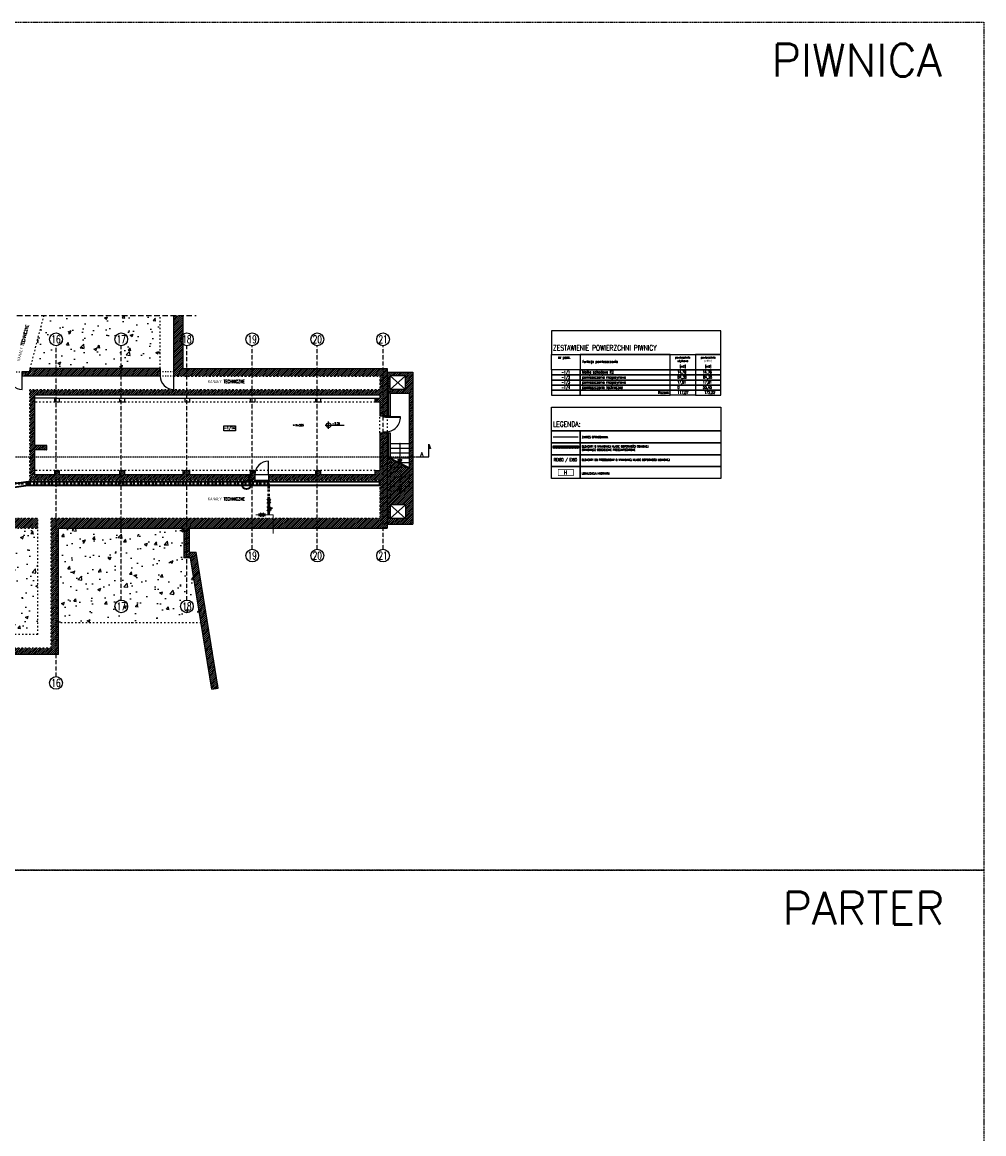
# Model space of a CAD drawing. Header units: millimetres. Extents: x 167273 to 188273, y -125105 to -88145.
# Tile 210 of 210: x 177103 to 182773, y -95659 to -89105. Entities that reach past the tile are written whole.
import ezdxf
from ezdxf.enums import TextEntityAlignment as Align

# ---------------------------------------------------------------- set-up
doc = ezdxf.new("R2010")
doc.units = ezdxf.units.MM
for name, pattern in [('ACAD_ISO03W100', [30, 12, -18]), ('ACAD_ISO07W100', [3, 0, -3]), ('ACAD_ISO10W100', [18, 12, -3, 0, -3]), ('BORDER2', [0.875, 0.25, -0.125, 0.25, -0.125, 0, -0.125]), ('DASHED', [0.75, 0.5, -0.25]), ('HIDDEN', [9.525, 6.35, -3.175])]:
    doc.linetypes.add(name, pattern=pattern)
for name, color, linetype in [('!_ppoz', 10, 'Continuous'), ('a-op_leader', 9, 'Continuous'), ('a-op_text', 9, 'Continuous'), ('a-osie', 1, 'ACAD_ISO10W100'), ('a-poziomy', 9, 'Continuous'), ('b-cienka', 9, 'Continuous'), ('b-drzwi', 6, 'Continuous'), ('b-izolacja', 8, 'BATTING'), ('b-przerywana1', 9, 'ACAD_ISO03W100'), ('b-przerywana2', 2, 'ACAD_ISO03W100'), ('b-widokowa', 7, 'Continuous'), ('b-ściany', 2, 'Continuous'), ('h-hatch', 8, 'Continuous'), ('opis text', 9, 'Continuous')]:
    doc.layers.add(name, color=color, linetype=linetype)
doc.layers.add('!zakres', color=7, linetype='ACAD_ISO03W100', lineweight=60, true_color=0x8a14ff)
for name, color, linetype, lineweight in [('El-koryta_puszki', 10, 'Continuous', 35), ('IS_woda_ppoż', 141, 'BORDER2', 20), ('IS_woda_zimna', 5, 'Continuous', 30)]:
    doc.layers.add(name, color=color, linetype=linetype, lineweight=lineweight)
doc.layers.add('x-revclouds', color=190, linetype='HIDDEN', plot=False)
doc.styles.add('PPAB_100', font='romans.shx', dxfattribs={"width": 0.7, "height": 12})
doc.styles.add('PPAB_50', font='romans.shx', dxfattribs={"width": 0.7, "height": 8})
doc.linetypes.add('BATTING', pattern='A,0.0001,-0.1,[134,ltypeshp.shx,S=0.1,R=0,X=-0.1,Y=0],-0.2,[134,ltypeshp.shx,S=0.1,R=180,X=0.1,Y=0],-0.1', length=0.4001)
pattern_1 = [(50, (15000, -5000), (182.18467, -15.93909), [19.05, -209.55]), (355, (15000, -5000), (-35.24283, 191.05664), [15.24, -167.64]), (100.451, (15015.18, -5001.33), (146.9425, 175.11669), [16.19, -178.09]), (46.1842, (15000, -4949.2), (271.07904, -42.04233), [28.575, -314.325]), (96.6356, (15022.6, -4952.7), (237.40423, 247.42556), [24.285, -267.135]), (351.184, (15000, -4949.2), (237.4046, 247.4251), [22.86, -251.46]), (21, (15025.4, -4961.9), (151.61488, -102.26552), [19.05, -209.55]), (326, (15025.4, -4961.9), (61.80203, 184.18797), [15.24, -167.64]), (71.4514, (15038.03, -4970.42), (213.41649, 81.92286), [16.19, -178.09]), (37.5, (15000, -5000), (3.088603, 84.55504), [0, -165.608, 0, -170.18, 0, -168.275]), (7.5, (15000, -5000), (66.819663, 100.180575), [0, -97.028, 0, -161.798, 0, -64.135]), (327.5, (14943.36, -5000), (135.590595, -5.728744), [0, -63.5, 0, -198.12, 0, -262.89]), (317.5, (14917.96, -5000), (148.12918, 25.42649), [0, -82.55, 0, -131.572, 0, -186.69])]
pattern_2 = [(45, (0, -5000), (-5.61266008, 5.61266008), [])]

# ---------------------------------------------------------------- blocks, each defined once
blk = doc.blocks.new('kotapozioma')
for p, q in [((49315.1, 119.4), (49395.1, 119.4)), ((49330.1, 104.4), (49330.1, 134.4))]:
    blk.add_line(p, q)
blk.add_circle((49330.1, 119.4), 10)
at = {"layer": 'opis text', "style": 'PPAB_50'}
for tag, p in [('ZNAK', (49345.1, 119.4)), ('WARTOSC', (49355.1, 119.4))]:
    blk.add_attdef(tag, text='', height=9, dxfattribs=at).set_placement(p, align=Align.BOTTOM_LEFT)

msp = doc.modelspace()

# ---------------------------------------------------------------- hatches: boundary and pattern name
at = {"layer": '!_ppoz'}
h = msp.add_hatch(dxfattribs=at)
h.set_pattern_fill('ANSI31', color=256, style=0)
h.set_pattern_definition([(45, (2004.945, 3748.3068), (-2.24506403, 2.24506403), [])])
h.paths.add_polyline_path([(180383.44, -91602.09), (180233.44, -91602.09), (180233.44, -91617.09), (180383.44, -91617.09)])
at = {"layer": 'a-poziomy', "ltscale": 0.5}
for points in [[(178701.76, -91480.82, 1), (178706.76, -91480.82, 1)], [(179511.44, -91618.05), (179501.44, -91593.05), (179501.44, -91618.05)]]:
    msp.add_hatch(color=256, dxfattribs=at).paths.add_polyline_path(points)
at = {"layer": 'b-cienka'}
h = msp.add_hatch(color=256, dxfattribs=at)
h.paths.add_polyline_path([(179329.31, -91702.17), (179329.44, -91702.39), (179340.94, -91682.48), (179329.31, -91682.48)])
h.paths.add_polyline_path([(179329.31, -91682.48), (179317.94, -91682.48), (179329.31, -91702.17)])
h = msp.add_hatch(color=256, dxfattribs=at)
h.paths.add_polyline_path([(179329.31, -91870.17), (179329.44, -91870.39), (179340.94, -91850.48), (179329.31, -91850.48)])
h.paths.add_polyline_path([(179329.31, -91850.48), (179317.94, -91850.48), (179329.31, -91870.17)])
at = {"layer": 'h-hatch', "ltscale": 0.5}
h = msp.add_hatch(dxfattribs=at)
h.set_pattern_fill('AR-CONC', color=256, style=0)
h.set_pattern_definition([(50, (0, -5000), (182.18467, -15.93909), [19.05, -209.55]), (355, (0, -5000), (-35.24283, 191.05664), [15.24, -167.64]), (100.451, (15.18, -5001.33), (146.9425, 175.11669), [16.19, -178.09]), (46.1842, (0, -4949.2), (271.07904, -42.04233), [28.575, -314.325]), (96.6356, (22.6, -4952.7), (237.40423, 247.42556), [24.285, -267.135]), (351.184, (0, -4949.2), (237.4046, 247.4251), [22.86, -251.46]), (21, (25.4, -4961.9), (151.61488, -102.26552), [19.05, -209.55]), (326, (25.4, -4961.9), (61.80203, 184.18797), [15.24, -167.64]), (71.4514, (38.03, -4970.42), (213.41649, 81.92286), [16.19, -178.09]), (37.5, (0, -5000), (3.088603, 84.555039), [0, -165.608, 0, -170.18, 0, -168.275]), (7.5, (0, -5000), (66.819663, 100.180575), [0, -97.028, 0, -161.798, 0, -64.135]), (327.5, (-56.64, -5000), (135.590595, -5.728744), [0, -63.5, 0, -198.12, 0, -262.89]), (317.5, (-82.04, -5000), (148.12918, 25.42649), [0, -82.55, 0, -131.572, 0, -186.69])])
h.paths.add_polyline_path([(177916.44, -90834.89), (177231.29, -90834.89), (177150.45, -91145.89), (177916.44, -91145.89)])
at = {"layer": 'h-hatch'}
h = msp.add_hatch(dxfattribs=at)
h.set_pattern_fill('ANSI31', color=256, scale=2.5, style=0)
h.set_pattern_definition(pattern_2)
h.paths.add_polyline_path([(179211.44, -91145.89), (178051.44, -91145.89), (178051.44, -90834.89), (177996.44, -90834.89), (177996.44, -91190.89), (179211.44, -91190.89)])
h = msp.add_hatch(dxfattribs=at)
h.set_pattern_fill('ANSI31', color=256, scale=2.5, style=0)
h.set_pattern_definition(pattern_2)
h.paths.add_polyline_path([(177916.44, -91145.89), (177150.45, -91145.89), (177138.75, -91190.89), (177916.44, -91190.89)])
h = msp.add_hatch(dxfattribs=at)
h.set_pattern_fill('ANSI31', color=256, scale=2.5, style=0)
h.set_pattern_definition(pattern_2)
h.paths.add_polyline_path([(179254.44, -91168.89), (179254.44, -91145.89), (179211.44, -91145.89), (179211.44, -91190.89), (179211.44, -91271.89), (177148.44, -91271.89), (177148.44, -91804.89), (178475.44, -91804.89), (178475.44, -91772.89), (178475.44, -91747.89), (178449.44, -91747.89), (178449.44, -91772.89), (178089.44, -91772.89), (178089.44, -91747.89), (178051.44, -91747.89), (178051.44, -91772.89), (177705.44, -91772.89), (177705.44, -91747.89), (177679.44, -91747.89), (177679.44, -91772.89), (177321.44, -91772.89), (177321.44, -91747.89), (177296.44, -91747.89), (177296.44, -91772.89), (177178.44, -91772.89), (177178.44, -91626.89), (177248.44, -91626.89), (177248.44, -91600.89), (177178.44, -91600.89), (177178.44, -91303.89), (179211.44, -91303.89), (179211.44, -91320.89), (179185.44, -91320.89), (179185.44, -91345.89), (179211.44, -91345.89), (179211.44, -91425.89), (179254.44, -91425.89)])
h = msp.add_hatch(dxfattribs=at)
h.set_pattern_fill('ANSI31', color=256, scale=2.5, style=0)
h.set_pattern_definition(pattern_2)
h.paths.add_polyline_path([(177117.05, -91165.89), (177103.26, -91165.89), (177103.26, -91190.89), (177117.05, -91190.89)])
h.paths.add_polyline_path([(177125.92, -91165.89), (177117.05, -91165.89), (177117.05, -91190.84), (177125.92, -91190.84)])
h.paths.add_polyline_path([(177133.83, -91165.89), (177125.92, -91165.89), (177125.92, -91190.84), (177133.83, -91190.84)])
h.paths.add_polyline_path([(177145.25, -91165.89), (177133.83, -91165.89), (177133.83, -91190.89), (177138.75, -91190.89)])
h = msp.add_hatch(dxfattribs=at)
h.set_pattern_fill('ANSI31', color=256, scale=2.5, style=0)
h.set_pattern_definition([(45, (15000, -5000), (-5.61266008, 5.61266008), [])])
h.paths.add_polyline_path([(179407.44, -91168.89), (179254.44, -91168.89), (179254.44, -91292.39), (179273.44, -91292.39), (179385.44, -91292.39), (179385.44, -91730.39), (179385.44, -91735.39), (179273.44, -91679.39), (179273.44, -91950.89), (179363.44, -91950.89), (179363.44, -92030.89), (179273.44, -92030.89), (179273.44, -91950.89), (179273.44, -91679.39), (179254.44, -91669.89), (179254.44, -92064.89), (179407.44, -92064.89)])
h.paths.add_polyline_path([(179363.44, -91270.64), (179273.44, -91270.64), (179273.44, -91190.64), (179363.44, -91190.64)], flags=16)
h = msp.add_hatch(dxfattribs=at)
h.set_pattern_fill('ANSI31', color=256, scale=2.5, style=0)
h.set_pattern_definition(pattern_2)
h.paths.add_polyline_path([(179254.44, -91524.89), (179211.44, -91524.89), (179211.44, -91747.89), (179185.44, -91747.89), (179185.44, -91772.89), (178861.44, -91772.89), (178861.44, -91747.89), (178835.44, -91747.89), (178835.44, -91772.89), (178555.44, -91772.89), (178555.44, -91804.89), (179211.44, -91804.89), (179211.44, -92028.89), (177274.44, -92028.89), (177274.44, -92794.89), (175744.44, -92794.89), (175744.44, -92248.89), (175776.44, -92248.89), (175776.44, -92028.89), (175328.24, -92028.89), (175328.24, -92085.89), (175743.44, -92085.89), (175743.44, -92212.89), (175700.44, -92212.89), (175700.44, -93184.89), (175744.44, -93184.89), (175744.44, -92832.89), (177316.44, -92832.89), (177316.44, -92087.89), (178055.44, -92087.89), (178055.44, -92261.89), (178095.82, -92261.89), (178221.98, -93037.01), (178259.49, -93030.9), (178128.95, -92228.89), (178088.44, -92228.89), (178088.44, -92087.89), (179254.44, -92087.89), (179254.44, -92064.89)])
h = msp.add_hatch(dxfattribs=at)
h.set_pattern_fill('ANSI31', color=256, scale=2.5, style=0)
h.set_pattern_definition(pattern_2)
h.paths.add_polyline_path([(176148.94, -92028.89), (175856.44, -92028.89), (175856.44, -92087.89), (176148.94, -92087.89)])
h.paths.add_polyline_path([(176528.44, -92028.89), (176148.94, -92028.89), (176148.94, -92087.89), (176528.44, -92087.89)])
h.paths.add_polyline_path([(176916.44, -92028.89), (176528.44, -92028.89), (176528.44, -92087.89), (176916.44, -92087.89)])
h.paths.add_polyline_path([(177194.44, -92028.89), (176916.44, -92028.89), (176916.44, -92087.89), (177194.44, -92087.89)])
at = {"layer": 'h-hatch', "ltscale": 0.5}
h = msp.add_hatch(dxfattribs=at)
h.set_pattern_fill('AR-CONC', color=256, style=0)
h.set_pattern_definition(pattern_1)
h.paths.add_polyline_path([(177194.44, -92087.89), (175856.44, -92087.89), (175856.44, -92714.89), (177194.44, -92714.89)])
h.paths.add_polyline_path([(176487.44, -92289.89), (176487.44, -92203.89), (176573.44, -92203.89), (176573.44, -92289.89)], flags=16)
h.paths.add_polyline_path([(176546.44, -92262.89), (176514.44, -92262.89), (176514.44, -92230.89), (176546.44, -92230.89)], flags=0)
h.paths.add_polyline_path([(176873.44, -92289.89), (176873.44, -92203.89), (176959.44, -92203.89), (176959.44, -92289.89)], flags=16)
h.paths.add_polyline_path([(176187.44, -92289.89), (176101.44, -92289.89), (176101.44, -92203.89), (176187.44, -92203.89)], flags=0)
h.paths.add_polyline_path([(176900.44, -92262.89), (176900.44, -92230.89), (176932.44, -92230.89), (176932.44, -92262.89)], flags=0)
h.paths.add_polyline_path([(176160.44, -92262.89), (176128.44, -92262.89), (176128.44, -92230.89), (176160.44, -92230.89)], flags=0)
h.paths.add_polyline_path([(176187.44, -92203.89), (176101.44, -92203.89), (176101.44, -92289.89), (176187.44, -92289.89)], flags=16)
h.paths.add_polyline_path([(176573.44, -92203.89), (176487.44, -92203.89), (176487.44, -92289.89), (176573.44, -92289.89)], flags=0)
h.paths.add_polyline_path([(176959.44, -92203.89), (176873.44, -92203.89), (176873.44, -92289.89), (176959.44, -92289.89)], flags=0)
h = msp.add_hatch(dxfattribs=at)
h.set_pattern_fill('AR-CONC', color=256, style=0)
h.set_pattern_definition(pattern_1)
h.paths.add_polyline_path([(178095.82, -92261.89), (178055.44, -92261.89), (178055.44, -92087.89), (177316.44, -92087.89), (177316.44, -92645.89), (178158.33, -92645.89)])
at = {"layer": 'IS_woda_ppoż', "lineweight": 50}
h = msp.add_hatch(color=256, dxfattribs=at)
h.dxf.hatch_style = 1
h.paths.add_polyline_path([(178565.77, -91915.81), (178549.1, -91915.81), (178557.44, -91928.67)])

# ---------------------------------------------------------------- linework, layer by layer
at = {"layer": '!_ppoz'}
msp.add_lwpolyline([(180233.44, -91602.09), (180383.44, -91602.09), (180383.44, -91617.09), (180233.44, -91617.09)], close=True, dxfattribs=at)
at = {"layer": '!_ppoz', "const_width": 3}
msp.add_lwpolyline([(180263.44, -91740.84), (180263.44, -91778.34), (180353.44, -91778.34), (180353.44, -91740.84)], close=True, dxfattribs=at)
at = {"layer": '!zakres', "linetype": 'DASHED', "ltscale": 60, "const_width": 8, "flags": 128}
msp.add_lwpolyline([(180233.44, -91549.59), (180383.44, -91549.59)], dxfattribs=at)
at = {"layer": 'a-op_leader'}
for points in [[(180223.44, -91064.89), (181223.44, -91064.89), (181223.44, -90924.89), (180223.44, -90924.89)], [(180223.44, -91064.89), (180393.44, -91064.89), (180393.44, -91154.59), (180223.44, -91154.59)], [(180393.44, -91154.59), (180923.44, -91154.59), (180923.44, -91064.89), (180393.44, -91064.89)], [(180923.44, -91064.89), (181073.44, -91064.89), (181073.44, -91154.59), (180923.44, -91154.59)], [(181073.44, -91154.59), (181223.44, -91154.59), (181223.44, -91064.89), (181073.44, -91064.89)], [(180223.44, -91184.59), (180393.44, -91184.59), (180393.44, -91154.59), (180223.44, -91154.59)], [(180393.44, -91184.59), (180923.44, -91184.59), (180923.44, -91154.59), (180393.44, -91154.59)], [(180923.44, -91154.59), (181073.44, -91154.59), (181073.44, -91184.59), (180923.44, -91184.59)], [(181073.44, -91184.59), (181223.44, -91184.59), (181223.44, -91154.59), (181073.44, -91154.59)], [(180223.44, -91214.59), (180393.44, -91214.59), (180393.44, -91184.59), (180223.44, -91184.59)], [(180223.44, -91244.59), (180393.44, -91244.59), (180393.44, -91214.59), (180223.44, -91214.59)], [(180393.44, -91214.59), (180923.44, -91214.59), (180923.44, -91184.59), (180393.44, -91184.59)], [(180393.44, -91244.59), (180923.44, -91244.59), (180923.44, -91214.59), (180393.44, -91214.59)], [(180923.44, -91184.59), (181073.44, -91184.59), (181073.44, -91214.59), (180923.44, -91214.59)], [(180923.44, -91214.59), (181073.44, -91214.59), (181073.44, -91244.59), (180923.44, -91244.59)], [(181073.44, -91214.59), (181223.44, -91214.59), (181223.44, -91184.59), (181073.44, -91184.59)], [(181073.44, -91244.59), (181223.44, -91244.59), (181223.44, -91214.59), (181073.44, -91214.59)], [(180223.44, -91274.59), (180393.44, -91274.59), (180393.44, -91244.59), (180223.44, -91244.59)], [(180223.44, -91304.59), (180393.44, -91304.59), (180393.44, -91274.59), (180223.44, -91274.59)], [(180393.44, -91274.59), (180923.44, -91274.59), (180923.44, -91244.59), (180393.44, -91244.59)], [(180393.44, -91304.59), (180923.44, -91304.59), (180923.44, -91274.59), (180393.44, -91274.59)], [(180923.44, -91244.59), (181073.44, -91244.59), (181073.44, -91274.59), (180923.44, -91274.59)], [(180923.44, -91274.59), (181073.44, -91274.59), (181073.44, -91304.59), (180923.44, -91304.59)], [(181073.44, -91274.59), (181223.44, -91274.59), (181223.44, -91244.59), (181073.44, -91244.59)], [(181073.44, -91304.59), (181223.44, -91304.59), (181223.44, -91274.59), (181073.44, -91274.59)], [(180223.44, -91374.59), (181223.44, -91374.59), (181223.44, -91514.59), (180223.44, -91514.59)], [(180223.44, -91514.59), (180393.44, -91514.59), (180393.44, -91584.59), (180223.44, -91584.59)], [(180393.44, -91514.59), (181223.44, -91514.59), (181223.44, -91584.59), (180393.44, -91584.59)], [(180223.44, -91584.59), (180393.44, -91584.59), (180393.44, -91654.59), (180223.44, -91654.59)], [(180393.44, -91584.59), (181223.44, -91584.59), (181223.44, -91654.59), (180393.44, -91654.59)], [(180223.44, -91654.59), (180393.44, -91654.59), (180393.44, -91724.59), (180223.44, -91724.59)], [(180393.44, -91654.59), (181223.44, -91654.59), (181223.44, -91724.59), (180393.44, -91724.59)], [(180223.44, -91724.59), (180393.44, -91724.59), (180393.44, -91794.59), (180223.44, -91794.59)], [(180393.44, -91724.59), (181223.44, -91724.59), (181223.44, -91794.59), (180393.44, -91794.59)]]:
    msp.add_lwpolyline(points, close=True, dxfattribs=at)
at = {"layer": 'a-op_text', "ltscale": 0.5}
msp.add_lwpolyline([(178291.25, -91514.57), (178291.25, -91484.57), (178361.25, -91484.57), (178361.25, -91514.57)], close=True, dxfattribs=at)
at = {"layer": 'a-osie', "ltscale": 2}
for p, q in [((177302.44, -92962.89), (177302.44, -91011.89)), ((177687.44, -92511.89), (177687.44, -91011.89)), ((178074.44, -92511.89), (178074.44, -91011.89)), ((178459.44, -92211.89), (178459.44, -91011.89)), ((178843.44, -92211.89), (178843.44, -91011.89)), ((179231.44, -92211.89), (179231.44, -91011.89))]:
    msp.add_line(p, q, dxfattribs=at)
at = {"layer": 'a-osie', "linetype": 'Continuous'}
for centre in [(177302.44, -90974.39), (177687.44, -90974.39), (178074.44, -90974.39), (178459.44, -90974.39), (178843.44, -90974.39), (179231.44, -90974.39), (178459.44, -92249.39), (178843.44, -92249.39), (179231.44, -92249.39), (177687.44, -92549.39), (178074.44, -92549.39), (177302.44, -93000.39)]:
    msp.add_circle(centre, 37.5, dxfattribs=at)
at = {"layer": 'a-poziomy', "ltscale": 0.5}
msp.add_lwpolyline([(179426.44, -91668.05), (179501.44, -91668.05), (179501.44, -91593.05), (179511.44, -91618.05), (179501.44, -91618.05)], dxfattribs=at)
at = {"layer": 'a-poziomy', "linetype": 'ACAD_ISO07W100', "ltscale": 4}
msp.add_lwpolyline([(179426.44, -91668.05), (171936.94, -91668.05), (171936.94, -91957.57), (170836.98, -91957.57)], dxfattribs=at)
at = {"layer": 'a-poziomy', "ltscale": 0.5}
msp.add_circle((178704.26, -91480.82), 2.5, dxfattribs=at)
at = {"layer": 'b-cienka'}
msp.add_line((179329.44, -91590.39), (179329.44, -91702.39), dxfattribs=at)
for points in [[(179317.94, -91682.48), (179340.94, -91682.48), (179329.44, -91702.39)], [(179317.94, -91850.48), (179340.94, -91850.48), (179329.44, -91870.39)]]:
    msp.add_lwpolyline(points, close=True, dxfattribs=at)
msp.add_circle((179329.44, -91590.39), 3, dxfattribs=at)
at = {"layer": 'b-drzwi'}
for p, q in [((177103.26, -91270.89), (177103.26, -91190.89)), ((177996.44, -91270.89), (177996.44, -91190.89)), ((178555.44, -91772.89), (178555.44, -91692.89)), ((178555.44, -91772.89), (178555.44, -91692.89))]:
    msp.add_line(p, q, dxfattribs=at)
for points in [[(179244.94, -91430.89), (179244.94, -91425.89), (179234.94, -91425.89), (179234.94, -91430.89)], [(179244.94, -91430.89), (179244.94, -91433.89), (179334.44, -91433.89), (179334.44, -91430.89)], [(179234.94, -91524.89), (179234.94, -91519.89), (179244.94, -91519.89), (179244.94, -91524.89)]]:
    msp.add_lwpolyline(points, close=True, dxfattribs=at)
for centre, radius, start, end in [((177103.26, -91190.9), 80, 179.998948, 270.001052), ((177996.44, -91190.89), 80, 180, 270), ((179245.79, -91431.24), 88.65, 269.345763, 0.270989), ((178555.44, -91772.89), 80, 90, 180), ((178555.44, -91772.89), 80, 90, 180)]:
    msp.add_arc(centre, radius, start, end, dxfattribs=at)
at = {"layer": 'b-izolacja', "ltscale": 22}
for p, q in [((179263.94, -91292.39), (179263.94, -91425.89)), ((179263.94, -91524.89), (179263.94, -91669.64))]:
    msp.add_line(p, q, dxfattribs=at)
at = {"layer": 'b-przerywana1', "ltscale": 0.7}
for p, q in [((177150.45, -91145.89), (177231.29, -90834.89)), ((177916.44, -91145.89), (177916.44, -90834.89)), ((179185.44, -91345.89), (177178.44, -91345.89)), ((179211.44, -91524.89), (179211.44, -91425.89)), ((179254.44, -91425.89), (179254.44, -91524.89)), ((179185.44, -91747.89), (177178.44, -91747.89)), ((179329.44, -91702.39), (179273.44, -91702.39)), ((179385.44, -91730.39), (179273.44, -91730.39)), ((179329.44, -91702.39), (179329.44, -91870.39)), ((179385.44, -91758.39), (179273.44, -91758.39)), ((179385.44, -91786.39), (179273.44, -91786.39)), ((179385.44, -91814.39), (179273.44, -91814.39)), ((179385.44, -91842.39), (179273.44, -91842.39)), ((179385.44, -91870.39), (179273.44, -91870.39)), ((177194.44, -92714.89), (177194.44, -92087.89)), ((178158.33, -92645.89), (177316.44, -92645.89)), ((177194.44, -92714.89), (175856.44, -92714.89))]:
    msp.add_line(p, q, dxfattribs=at)
at = {"layer": 'b-przerywana1', "ltscale": 0.5}
for p, q in [((177023.26, -91165.89), (177103.26, -91165.89)), ((177996.44, -91165.78), (177916.44, -91165.78)), ((177996.44, -91190.84), (177916.44, -91190.84))]:
    msp.add_line(p, q, dxfattribs=at)
at = {"layer": 'b-przerywana1', "linetype": 'HIDDEN', "ltscale": 5}
msp.add_lwpolyline([(176881.93, -90834.89), (178129.44, -90834.89)], dxfattribs=at)
at = {"layer": 'b-przerywana2', "ltscale": 0.7}
for p, q in [((177996.44, -91190.89), (179211.44, -91190.89)), ((179211.44, -91190.89), (179211.44, -91271.89)), ((179211.44, -91271.89), (177148.44, -91271.89)), ((177148.44, -91804.89), (177148.44, -91271.89)), ((179273.44, -91674.39), (179273.44, -91950.89)), ((179385.44, -91730.39), (179385.44, -91870.39)), ((177148.44, -91804.89), (178475.44, -91804.89)), ((178555.44, -91804.89), (179211.44, -91804.89)), ((179211.44, -91804.89), (179211.44, -92028.89)), ((175856.44, -92028.89), (177194.44, -92028.89)), ((177194.44, -92087.89), (177194.44, -92028.89)), ((177274.44, -92794.89), (177274.44, -92028.89)), ((177274.44, -92028.89), (179211.44, -92028.89)), ((175856.44, -92087.89), (177194.44, -92087.89)), ((177274.44, -92794.89), (175744.44, -92794.89))]:
    msp.add_line(p, q, dxfattribs=at)
at = {"layer": 'b-widokowa'}
for p, q in [((179205.44, -91145.89), (179254.44, -91145.89)), ((179254.44, -91168.89), (179254.44, -91425.89)), ((179273.44, -91292.39), (179254.44, -91292.39)), ((177296.44, -91320.89), (177178.44, -91320.89)), ((177321.44, -91320.89), (177679.44, -91320.89)), ((177705.44, -91320.89), (178063.44, -91320.89)), ((178089.44, -91320.89), (178449.44, -91320.89)), ((178475.44, -91320.89), (178835.44, -91320.89)), ((178861.44, -91320.89), (179185.44, -91320.89)), ((179254.44, -91524.89), (179254.44, -92064.89)), ((179385.44, -91590.39), (179273.44, -91590.39)), ((179385.44, -91618.39), (179273.44, -91618.39)), ((179385.44, -91646.39), (179273.44, -91646.39)), ((179385.44, -91674.39), (179273.44, -91674.39)), ((179385.44, -91702.39), (179329.44, -91702.39)), ((178475.44, -91804.89), (178555.44, -91804.89))]:
    msp.add_line(p, q, dxfattribs=at)
at = {"layer": 'b-widokowa', "ltscale": 0.7}
msp.add_line((178555.44, -91772.89), (178475.44, -91772.89), dxfattribs=at)
at = {"layer": 'b-ściany'}
for p, q in [((177996.44, -91190.89), (177996.44, -90834.89)), ((178051.44, -91145.89), (178051.44, -90834.89)), ((177150.45, -91145.89), (177138.75, -91190.89)), ((177916.44, -91145.89), (177150.45, -91145.89)), ((177916.44, -91145.89), (177916.44, -91190.89)), ((177145.25, -91165.89), (177103.26, -91165.89)), ((177103.26, -91190.89), (177103.26, -91165.89)), ((177138.75, -91190.89), (177103.26, -91190.89)), ((177916.44, -91190.89), (177138.75, -91190.89)), ((179273.44, -91292.39), (179273.44, -91425.89)), ((179273.44, -91292.39), (179273.44, -91425.89)), ((179211.44, -91303.89), (177178.44, -91303.89)), ((177178.44, -91600.89), (177178.44, -91303.89)), ((177296.44, -91345.89), (177296.44, -91320.89)), ((177296.44, -91320.89), (177321.44, -91320.89)), ((177321.44, -91345.89), (177296.44, -91345.89)), ((177321.44, -91320.89), (177321.44, -91345.89)), ((177679.44, -91345.89), (177679.44, -91320.89)), ((177679.44, -91320.89), (177705.44, -91320.89)), ((177705.44, -91345.89), (177679.44, -91345.89)), ((177705.44, -91320.89), (177705.44, -91345.89)), ((178063.44, -91345.89), (178063.44, -91320.89)), ((178063.44, -91320.89), (178089.44, -91320.89)), ((178089.44, -91345.89), (178063.44, -91345.89)), ((178089.44, -91320.89), (178089.44, -91345.89)), ((178449.44, -91345.89), (178449.44, -91320.89)), ((178449.44, -91320.89), (178475.44, -91320.89)), ((178475.44, -91345.89), (178449.44, -91345.89)), ((178475.44, -91320.89), (178475.44, -91345.89)), ((178835.44, -91345.89), (178835.44, -91320.89)), ((178835.44, -91320.89), (178861.44, -91320.89)), ((178861.44, -91345.89), (178835.44, -91345.89)), ((178861.44, -91320.89), (178861.44, -91345.89)), ((179185.44, -91345.89), (179185.44, -91320.89)), ((179185.44, -91320.89), (179211.44, -91320.89)), ((179211.44, -91345.89), (179185.44, -91345.89)), ((179211.44, -91425.89), (179273.44, -91425.89)), ((179211.44, -91524.89), (179273.44, -91524.89)), ((179273.44, -91524.89), (179273.44, -91674.39)), ((179273.44, -91524.89), (179273.44, -91674.39)), ((177248.44, -91600.89), (177178.44, -91600.89)), ((177248.44, -91626.89), (177248.44, -91600.89)), ((177178.44, -91772.89), (177178.44, -91626.89)), ((177248.44, -91626.89), (177178.44, -91626.89)), ((177296.44, -91772.89), (177296.44, -91747.89)), ((177296.44, -91747.89), (177321.44, -91747.89)), ((177321.44, -91747.89), (177321.44, -91772.89)), ((177679.44, -91772.89), (177679.44, -91747.89)), ((177679.44, -91747.89), (177705.44, -91747.89)), ((177705.44, -91747.89), (177705.44, -91772.89)), ((178051.44, -91772.89), (178051.44, -91747.89)), ((178051.44, -91747.89), (178089.44, -91747.89)), ((178089.44, -91747.89), (178089.44, -91772.89)), ((178449.44, -91772.89), (178449.44, -91747.89)), ((178449.44, -91747.89), (178475.44, -91747.89)), ((178475.44, -91747.89), (178475.44, -91772.89)), ((178835.44, -91772.89), (178835.44, -91747.89)), ((178835.44, -91747.89), (178861.44, -91747.89)), ((178861.44, -91747.89), (178861.44, -91772.89)), ((179185.44, -91772.89), (179185.44, -91747.89)), ((179185.44, -91747.89), (179211.44, -91747.89)), ((177296.44, -91772.89), (177178.44, -91772.89)), ((177679.44, -91772.89), (177321.44, -91772.89)), ((178051.44, -91772.89), (177705.44, -91772.89)), ((178449.44, -91772.89), (178089.44, -91772.89)), ((178475.44, -91772.89), (178475.44, -91804.89)), ((178835.44, -91772.89), (178555.44, -91772.89)), ((178555.44, -91772.89), (178555.44, -91804.89)), ((179185.44, -91772.89), (178861.44, -91772.89)), ((177316.44, -92832.89), (177316.44, -92087.89)), ((177316.44, -92087.89), (178055.44, -92087.89)), ((178088.44, -92087.89), (178088.44, -92228.89)), ((178088.44, -92087.89), (179254.44, -92087.89)), ((178095.82, -92261.89), (178055.44, -92261.89)), ((178088.44, -92228.89), (178128.95, -92228.89)), ((178221.98, -93037.01), (178095.82, -92261.89)), ((178259.49, -93030.9), (178128.95, -92228.89)), ((177316.44, -92832.89), (175744.44, -92832.89)), ((178221.98, -93037.01), (178259.49, -93030.9))]:
    msp.add_line(p, q, dxfattribs=at)
at = {"layer": 'b-ściany', "ltscale": 0.5}
for p, q in [((178051.44, -91145.89), (179254.44, -91145.89)), ((179254.44, -91145.89), (179254.44, -91168.89)), ((179363.44, -91190.64), (179273.44, -91190.64)), ((179273.44, -91270.64), (179273.44, -91190.64)), ((179363.44, -91270.64), (179363.44, -91190.64)), ((179363.44, -91270.64), (179273.44, -91270.64)), ((179211.44, -91303.89), (179211.44, -91320.89)), ((179211.44, -91345.89), (179211.44, -91425.89)), ((179211.44, -91524.89), (179211.44, -91747.89)), ((179254.44, -91664.89), (179385.44, -91730.39)), ((179254.44, -91669.89), (179385.44, -91735.39)), ((179363.44, -91950.89), (179273.44, -91950.89)), ((179273.44, -91950.89), (179273.44, -92030.89)), ((179363.44, -91950.89), (179363.44, -92030.89)), ((179254.44, -92064.89), (179407.44, -92064.89)), ((179254.44, -92064.89), (179254.44, -92087.89)), ((179363.44, -92030.89), (179273.44, -92030.89)), ((178055.44, -92087.89), (178055.44, -92261.89))]:
    msp.add_line(p, q, dxfattribs=at)
for points in [[(179254.44, -91168.89), (179407.44, -91168.89), (179407.44, -92064.89)], [(179273.44, -91292.39), (179385.44, -91292.39)], [(179273.44, -91292.39), (179385.44, -91292.39), (179385.44, -91720.39)], [(179273.44, -91292.39), (179385.44, -91292.39)], [(179273.44, -91292.39), (179385.44, -91292.39), (179385.44, -91730.39)]]:
    msp.add_lwpolyline(points, dxfattribs=at)
at = {"layer": 'El-koryta_puszki'}
for points in [[(176838.44, -91878.15), (177138.44, -91834.89), (177138.44, -91814.89), (176838.44, -91858.15)], [(177138.44, -91834.89), (179211.44, -91834.89), (179211.44, -91814.89), (177138.44, -91814.89)]]:
    msp.add_lwpolyline(points, close=True, dxfattribs=at)
msp.add_circle((178425.44, -91833.64), 25, dxfattribs=at)
at = {"layer": 'h-hatch'}
for p, q in [((179273.44, -91190.64), (179363.44, -91270.64)), ((179273.44, -91270.64), (179363.44, -91190.64)), ((179273.44, -92030.89), (179363.44, -91950.89)), ((179273.44, -91950.89), (179363.44, -92030.89))]:
    msp.add_line(p, q, dxfattribs=at)
at = {"layer": 'IS_woda_ppoż', "lineweight": 50, "ltscale": 50}
for p, q in [((178440.94, -91779.89), (178440.94, -91824.89)), ((178557.44, -91824.89), (173522.46, -91824.89)), ((178557.44, -91915.81), (178557.44, -91824.89)), ((178557.44, -91961.08), (178557.44, -91941.52)), ((178557.44, -92008.89), (178557.44, -91986.79))]:
    msp.add_line(p, q, dxfattribs=at)
at = {"layer": 'IS_woda_ppoż', "linetype": 'Continuous', "lineweight": 50}
for p, q in [((178549.1, -91941.52), (178565.77, -91915.81)), ((178565.77, -91941.52), (178549.1, -91915.81)), ((178503.49, -92000.56), (178529.2, -92017.23)), ((178503.49, -92017.23), (178529.2, -92000.56)), ((178549.1, -91986.79), (178565.77, -91961.08)), ((178565.77, -91986.79), (178549.1, -91961.08)), ((178557.44, -91973.94), (178573.73, -91973.94)), ((178573.73, -91973.94), (178573.73, -91965.79))]:
    msp.add_line(p, q, dxfattribs=at)
for points in [[(178549.1, -91915.81), (178565.77, -91915.81)], [(178565.77, -91941.52), (178549.1, -91941.52)], [(178503.49, -92017.23), (178503.49, -92000.56)], [(178529.2, -92000.56), (178529.2, -92017.23)], [(178549.1, -91961.08), (178565.77, -91961.08)], [(178565.77, -91986.79), (178549.1, -91986.79)]]:
    msp.add_lwpolyline(points, dxfattribs=at)
msp.add_circle((178440.94, -91777.39), 2.5, dxfattribs=at)
at = {"layer": 'IS_woda_zimna', "color": 5, "lineweight": 15, "true_color": 0x0000fa}
for p, q in [((178503.49, -92008.89), (178480.44, -92008.89)), ((178583.44, -92008.89), (178529.2, -92008.89)), ((178583.44, -92008.89), (178583.44, -92120.26))]:
    msp.add_line(p, q, dxfattribs=at)
at = {"layer": 'x-revclouds'}
for points in [[(182773.44, -94104.89), (167773.44, -94104.89), (167773.44, -89104.89), (182773.44, -89104.89)], [(182773.44, -99104.89), (167773.44, -99104.89), (167773.44, -94104.89), (182773.44, -94104.89)]]:
    msp.add_lwpolyline(points, close=True, dxfattribs=at)

# ---------------------------------------------------------------- block references
at = {"layer": 'opis text'}
ref = msp.add_blockref('kotapozioma', (109848.07, -91648.01), dxfattribs=dict(at, xscale=1.4, yscale=1.4, zscale=1.4))
ref.add_attrib('WARTOSC', '2,35', dxfattribs={"height": 12, "style": 'PPAB_100', "width": 0.7}).set_placement((178945.24, -91480.81), align=Align.BOTTOM_LEFT)
ref.add_attrib('ZNAK', '-', dxfattribs={"height": 12, "style": 'PPAB_100', "width": 0.7}).set_placement((178931.24, -91480.81), align=Align.BOTTOM_LEFT)

# ---------------------------------------------------------------- texts
at = {"layer": '!_ppoz', "attachment_point": 3, "style": 'PPAB_100'}
for s, insert, char_height, width in [('{\\Fromans.shx|c238;REI60 / EI60}', (180375, -91675.7), 18, 600), ('H', (180316.6, -91748.35), 24, 900)]:
    msp.add_mtext(s, dxfattribs=dict(at, insert=insert, char_height=char_height, width=width))
at = {"layer": 'a-op_text', "style": 'PPAB_100'}
for s, p in [('PIWNICA', (181522.77, -89424.24)), ('PARTER', (181586.89, -94424.24))]:
    msp.add_text(s, height=192, dxfattribs=at).set_placement(p)
at = {"layer": 'a-op_text', "style": 'PPAB_100', "width": 0.7}
for s, height, p in [('-1/1', 16, (180282.19, -91176.57)), ('klatka schodowa K2', 16, (180405.26, -91175.44)), ('14,78', 16, (180966.04, -91175.77)), ('[m2]', 12, (180981.55, -91139.85)), ('14,78', 16, (181116.04, -91175.77)), ('[m2]', 12, (181131.55, -91139.85)), ('-1/2', 16, (180282.19, -91206.57)), ('-1/3', 16, (180282.19, -91236.57)), ('pomieszczenie magazynowe ', 16, (180405.26, -91205.44)), ('pomieszczenie magazynowe ', 16, (180405.26, -91235.44)), ('17,91', 16, (180966.04, -91235.77)), ('84,38', 16, (180967.24, -91205.77)), ('17,91', 16, (181117.16, -91235.82)), ('84,38', 16, (181117.97, -91205.82)), ('-1/4', 16, (180282.19, -91266.57)), ('pomieszczenie techniczne ', 16, (180405.26, -91265.44)), ('Razem:', 16, (180853.46, -91295.28)), ('0', 16, (180967.24, -91265.77)), ('117,07', 16, (180967.24, -91295.77)), ('55,45', 16, (181117.24, -91265.77)), ('172,52', 16, (181125.24, -91295.77))]:
    msp.add_text(s, height=height, dxfattribs=at).set_placement(p)
at = {"layer": 'a-op_text', "ltscale": 0.5, "insert": (177107.27, -90995.52), "char_height": 18, "width": 463.3171, "attachment_point": 5, "rotation": 76.145221, "style": 'PPAB_100'}
msp.add_mtext('{\\Fromans.shx|c238;KANAŁY TECHNICZNE}', dxfattribs=at)
at = {"layer": 'a-op_text', "ltscale": 0.5, "style": 'PPAB_100'}
for s, insert, char_height, width, attachment_point in [('{\\Fromans.shx|c238;ZESTAWIENIE POWIERZCHNI PIWNICY}', (180233.44, -91009.89), 30, 5874.378, 1), ('{\\Fromans.shx|c238;KANAŁY TECHNICZNE}', (178306.99, -91223.21), 18, 463.3171, 5), ('LEGENDA:', (180233.44, -91459.59), 30, 5874.378, 1), ('-1/1{\\Fromans.shx|c238;4}', (178326.25, -91499.57), 16, 60, 5), ('ELEMENTY O WYMAGANEJ KLASIE ODPORNOŚCI OGNIOWEJ\\PSTANOWIĄCE ODDZIELENIE PRZECIWPOŻAROWE', (180403.44, -91599.59), 12, 5874.378, 1), ('ELEMENTY DO PRZEBUDOWY O WYMAGANEJ KLASIE ODPORNOŚCI OGNIOWEJ', (180403.44, -91679.59), 12, 5874.378, 1), ('LOKALIZACJA HYDRANTU', (180403.44, -91759.59), 12, 5874.378, 1), ('{\\Fromans.shx|c238;KANAŁY TECHNICZNE}', (178306.99, -91915.36), 18, 463.3171, 5)]:
    msp.add_mtext(s, dxfattribs=dict(at, insert=insert, char_height=char_height, width=width, attachment_point=attachment_point))
at = {"layer": 'a-op_text', "lineweight": -3, "style": 'PPAB_100'}
for s, insert, char_height, width, attachment_point in [('nr pom.', (180263.41, -91073.24), 16, 94.4939, 1), ('funkcja pomieszczenia', (180406.88, -91097.94), 16, 259.7353, 1), ('\\pi-0.0484848,l0.0484848;powierzchnia\\Pużytkowa', (180998.44, -91074.89), 12, 139.5082, 2), ('powierzchnia\\Ppodłogi', (181148.44, -91074.89), 12, 139.5082, 2)]:
    msp.add_mtext(s, dxfattribs=dict(at, insert=insert, char_height=char_height, width=width, attachment_point=attachment_point))
at = {"layer": 'a-op_text', "lineweight": 5, "insert": (180403.44, -91544.59), "char_height": 12, "width": 5874.378, "attachment_point": 1, "style": 'PPAB_100'}
msp.add_mtext('ZAKRES OPRACOWANIA', dxfattribs=at)
at = {"layer": 'a-op_text', "insert": (179451.94, -91663.55), "char_height": 24, "width": 72.6119, "attachment_point": 7, "style": 'PPAB_100'}
msp.add_mtext('A', dxfattribs=at)
at = {"layer": 'a-osie', "linetype": 'ACAD_ISO10W100', "char_height": 45, "width": 4405.7835, "attachment_point": 5, "style": 'PPAB_100'}
for s, insert in [('16', (177302.44, -90974.39)), ('17', (177687.44, -90974.39)), ('18', (178074.44, -90974.39)), ('19', (178459.44, -90974.39)), ('20', (178843.44, -90974.39)), ('21', (179231.44, -90974.39)), ('19', (178459.44, -92249.39)), ('20', (178843.44, -92249.39)), ('21', (179231.44, -92249.39)), ('17', (177687.44, -92549.39)), ('18', (178074.44, -92549.39)), ('16', (177302.44, -93000.39))]:
    msp.add_mtext(s, dxfattribs=dict(at, insert=insert))
at = {"layer": 'a-poziomy', "ltscale": 0.5, "insert": (178714.78, -91481.33), "char_height": 12, "attachment_point": 4, "style": 'PPAB_100'}
msp.add_mtext('{\\Fromans.shx|c238;H=200}', dxfattribs=at)

doc.saveas('drawing.dxf')
